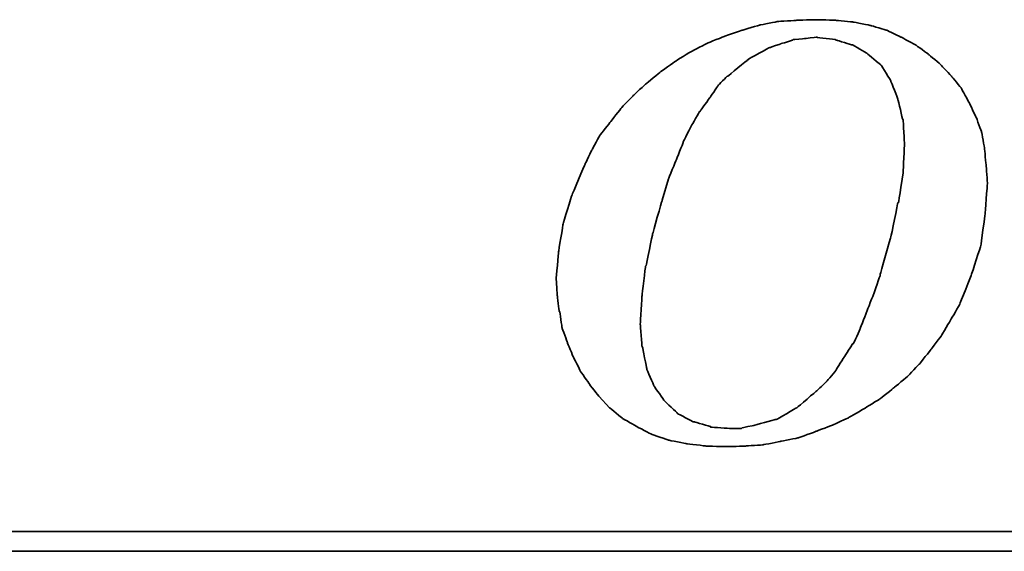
# Model space of a CAD drawing. Header units: millimetres. Extents: x 276 to 566, y 302 to 406.
# Tile 34 of 51: x 499.33 to 503.56, y 333.03 to 335.31. Entities that reach past the tile are written whole.
import ezdxf

# ---------------------------------------------------------------- set-up
doc = ezdxf.new("R2010")
doc.units = ezdxf.units.MM
doc.layers.add('DIM', color=4, linetype='Continuous')
doc.layers.add('layer 1', color=7, linetype='Continuous')

# ---------------------------------------------------------------- blocks, each defined once
blk = doc.blocks.new('TBI MOTION logo(完整正式版)')
at = {"layer": 'layer 1', "color": 22, "lineweight": 35}
for points, knots in [([(-11.34375, -6.98375), (-11.34375, -6.98375), (-10.91375, -7.43875), (-10.91375, -7.43875), (-10.91375, -7.43875), (-10.91375, -7.43875), (-10.38625, -7.87125), (-10.38625, -7.87125), (-10.38625, -7.87125), (-10.38625, -7.87125), (-9.81125, -8.20375), (-9.81125, -8.20375), (-9.81125, -8.20375), (-9.81125, -8.20375), (-9.21125, -8.51875), (-9.21125, -8.51875), (-9.21125, -8.51875), (-9.21125, -8.51875), (-8.51625, -8.75875), (-8.51625, -8.75875), (-8.51625, -8.75875), (-8.51625, -8.75875), (-7.77125, -8.90375), (-7.77125, -8.90375), (-7.77125, -8.90375), (-7.77125, -8.90375), (-6.97875, -8.99875), (-6.97875, -8.99875), (-6.97875, -8.99875), (-6.97875, -8.99875), (-6.14125, -9.02375), (-6.14125, -9.02375), (-6.14125, -9.02375), (-6.14125, -9.02375), (-5.37125, -8.99875), (-5.37125, -8.99875), (-5.37125, -8.99875), (-5.37125, -8.99875), (-4.65375, -8.94875), (-4.65375, -8.94875), (-4.65375, -8.94875), (-4.65375, -8.94875), (-3.93375, -8.80625), (-3.93375, -8.80625), (-3.93375, -8.80625), (-3.93375, -8.80625), (-3.21375, -8.66375), (-3.21375, -8.66375), (-3.21375, -8.66375), (-3.21375, -8.66375), (-2.49375, -8.39875), (-2.49375, -8.39875), (-2.49375, -8.39875), (-2.49375, -8.39875), (-1.79875, -8.13375), (-1.79875, -8.13375), (-1.79875, -8.13375), (-1.79875, -8.13375), (-1.17375, -7.84375), (-1.17375, -7.84375), (-1.17375, -7.84375), (-1.17375, -7.84375), (-0.52375, -7.46375), (-0.52375, -7.46375), (-0.52375, -7.46375), (-0.52375, -7.46375), (0.10124, -7.07875), (0.10124, -7.07875), (0.10124, -7.07875), (0.10124, -7.07875), (0.67625, -6.62375), (0.67625, -6.62375), (0.67625, -6.62375), (0.67625, -6.62375), (1.24874, -6.14375), (1.24874, -6.14375), (1.24874, -6.14375), (1.24874, -6.14375), (1.72874, -5.64125), (1.72874, -5.64125), (1.72874, -5.64125), (1.72874, -5.64125), (2.18624, -5.06375), (2.18624, -5.06375), (2.18624, -5.06375), (2.18624, -5.06375), (2.61625, -4.48874), (2.61625, -4.48874), (2.61625, -4.48874), (2.61625, -4.48874), (3.00125, -3.83874), (3.00125, -3.83874), (3.00125, -3.83874), (3.00125, -3.83874), (3.36124, -3.21374), (3.36124, -3.21374), (3.36124, -3.21374), (3.36124, -3.21374), (3.84374, -1.99125), (3.84374, -1.99125), (3.84374, -1.99125), (3.84374, -1.99125), (4.22625, -0.81875), (4.22625, -0.81875), (4.22625, -0.81875), (4.22625, -0.81875), (4.39125, 0.45624), (4.39125, 0.45624), (4.39125, 0.45624), (4.39125, 0.45624), (4.48874, 1.70124), (4.48874, 1.70124), (4.48874, 1.70124), (4.48874, 1.70124), (4.43874, 2.44625), (4.43874, 2.44625), (4.43874, 2.44625), (4.43874, 2.44625), (4.36874, 3.14125), (4.36874, 3.14125), (4.36874, 3.14125), (4.36874, 3.14125), (4.25125, 3.81125), (4.25125, 3.81125), (4.25125, 3.81125), (4.25125, 3.81125), (4.03124, 4.41125), (4.03124, 4.41125), (4.03124, 4.41125), (4.03124, 4.41125), (3.74374, 5.01125), (3.74374, 5.01125), (3.74374, 5.01125), (3.74374, 5.01125), (3.43124, 5.58875), (3.43124, 5.58875), (3.43124, 5.58875), (3.43124, 5.58875), (3.02625, 6.09125), (3.02625, 6.09125), (3.02625, 6.09125), (3.02625, 6.09125), (2.59374, 6.54875), (2.59374, 6.54875), (2.59374, 6.54875), (2.59374, 6.54875), (2.09124, 6.98125), (2.09124, 6.98125), (2.09124, 6.98125), (2.09124, 6.98125), (1.56124, 7.36625), (1.56124, 7.36625), (1.56124, 7.36625), (1.56124, 7.36625), (0.98624, 7.67625), (0.98624, 7.67625), (0.98624, 7.67625), (0.98624, 7.67625), (0.38624, 7.96375), (0.38624, 7.96375), (0.38624, 7.96375), (0.38624, 7.96375), (-0.25875, 8.15625), (-0.25875, 8.15625), (-0.25875, 8.15625), (-0.25875, 8.15625), (-0.98125, 8.30125), (-0.98125, 8.30125), (-0.98125, 8.30125), (-0.98125, 8.30125), (-1.70124, 8.37125), (-1.70124, 8.37125), (-1.70124, 8.37125), (-1.70124, 8.37125), (-2.49375, 8.39624), (-2.49375, 8.39624), (-2.49375, 8.39624), (-2.49375, 8.39624), (-3.28625, 8.37125), (-3.28625, 8.37125), (-3.28625, 8.37125), (-3.28625, 8.37125), (-4.05125, 8.32125), (-4.05125, 8.32125), (-4.05125, 8.32125), (-4.05125, 8.32125), (-4.77375, 8.18125), (-4.77375, 8.18125), (-4.77375, 8.18125), (-4.77375, 8.18125), (-5.51625, 7.96375), (-5.51625, 7.96375), (-5.51625, 7.96375), (-5.51625, 7.96375), (-6.21125, 7.72625), (-6.21125, 7.72625), (-6.21125, 7.72625), (-6.21125, 7.72625), (-6.92875, 7.43625), (-6.92875, 7.43625), (-6.92875, 7.43625), (-6.92875, 7.43625), (-7.57875, 7.10125), (-7.57875, 7.10125), (-7.57875, 7.10125), (-7.57875, 7.10125), (-8.24875, 6.69125), (-8.24875, 6.69125), (-8.24875, 6.69125), (-8.24875, 6.69125), (-8.84875, 6.26125), (-8.84875, 6.26125), (-8.84875, 6.26125), (-8.84875, 6.26125), (-9.42625, 5.78125), (-9.42625, 5.78125), (-9.42625, 5.78125), (-9.42625, 5.78125), (-9.95375, 5.30125), (-9.95375, 5.30125), (-9.95375, 5.30125), (-9.95375, 5.30125), (-10.43375, 4.79624), (-10.43375, 4.79624), (-10.43375, 4.79624), (-10.43375, 4.79624), (-10.88875, 4.22125), (-10.88875, 4.22125), (-10.88875, 4.22125), (-10.88875, 4.22125), (-11.29875, 3.69375), (-11.29875, 3.69375), (-11.29875, 3.69375), (-11.29875, 3.69375), (-11.63375, 3.09125), (-11.63375, 3.09125), (-11.63375, 3.09125), (-11.63375, 3.09125), (-11.91875, 2.49625), (-11.91875, 2.49625), (-11.91875, 2.49625), (-11.91875, 2.49625), (-12.44875, 1.24625), (-12.44875, 1.24625), (-12.44875, 1.24625), (-12.44875, 1.24625), (-12.80875, 0.06874), (-12.80875, 0.06874), (-12.80875, 0.06874), (-12.80875, 0.06874), (-12.99875, -1.07875), (-12.99875, -1.07875), (-12.99875, -1.07875), (-12.99875, -1.07875), (-13.09375, -2.18375), (-13.09375, -2.18375), (-13.09375, -2.18375), (-13.09375, -2.18375), (-13.04875, -2.85375), (-13.04875, -2.85375), (-13.04875, -2.85375), (-13.04875, -2.85375), (-12.97375, -3.50375), (-12.97375, -3.50375), (-12.97375, -3.50375), (-12.97375, -3.50375), (-12.95375, -3.50375), (-12.95375, -3.50375), (-12.95375, -3.50375), (-12.95375, -3.50375), (-12.85375, -4.17375), (-12.85375, -4.17375), (-12.85375, -4.17375), (-12.85375, -4.17375), (-12.63875, -4.77624), (-12.63875, -4.77624), (-12.63875, -4.77624), (-12.63875, -4.77624), (-12.39875, -5.35125), (-12.39875, -5.35125), (-12.39875, -5.35125), (-12.39875, -5.35125), (-12.11375, -5.92875), (-12.11375, -5.92875), (-12.11375, -5.92875), (-12.11375, -5.92875), (-11.75375, -6.45375), (-11.75375, -6.45375), (-11.75375, -6.45375), (-11.75375, -6.45375), (-11.34375, -6.98375), (-11.34375, -6.98375)], [0, 0, 0, 0, 0.01369863, 0.01369863, 0.01369863, 0.01369864, 0.02739726, 0.02739726, 0.02739726, 0.02739727, 0.04109589, 0.04109589, 0.04109589, 0.0410959, 0.05479452, 0.05479452, 0.05479452, 0.05479453, 0.06849315, 0.06849315, 0.06849315, 0.06849316, 0.08219178, 0.08219178, 0.08219178, 0.08219179, 0.09589041, 0.09589041, 0.09589041, 0.09589042, 0.10958904, 0.10958904, 0.10958904, 0.10958905, 0.12328767, 0.12328767, 0.12328767, 0.12328768, 0.1369863, 0.1369863, 0.1369863, 0.13698631, 0.15068493, 0.15068493, 0.15068493, 0.15068494, 0.16438356, 0.16438356, 0.16438356, 0.16438357, 0.17808219, 0.17808219, 0.17808219, 0.1780822, 0.19178082, 0.19178082, 0.19178082, 0.19178083, 0.20547945, 0.20547945, 0.20547945, 0.20547946, 0.21917808, 0.21917808, 0.21917808, 0.21917809, 0.23287671, 0.23287671, 0.23287671, 0.23287672, 0.24657534, 0.24657534, 0.24657534, 0.24657535, 0.26027397, 0.26027397, 0.26027397, 0.26027398, 0.2739726, 0.2739726, 0.2739726, 0.27397261, 0.28767123, 0.28767123, 0.28767123, 0.28767124, 0.30136986, 0.30136986, 0.30136986, 0.30136987, 0.31506849, 0.31506849, 0.31506849, 0.3150685, 0.32876712, 0.32876712, 0.32876712, 0.32876713, 0.34246575, 0.34246575, 0.34246575, 0.34246576, 0.35616438, 0.35616438, 0.35616438, 0.35616439, 0.36986301, 0.36986301, 0.36986301, 0.36986302, 0.38356164, 0.38356164, 0.38356164, 0.38356165, 0.39726027, 0.39726027, 0.39726027, 0.39726028, 0.4109589, 0.4109589, 0.4109589, 0.41095891, 0.42465753, 0.42465753, 0.42465753, 0.42465754, 0.43835616, 0.43835616, 0.43835616, 0.43835617, 0.45205479, 0.45205479, 0.45205479, 0.4520548, 0.46575342, 0.46575342, 0.46575342, 0.46575343, 0.47945205, 0.47945205, 0.47945205, 0.47945206, 0.49315068, 0.49315068, 0.49315068, 0.49315069, 0.50684932, 0.50684932, 0.50684932, 0.50684933, 0.52054795, 0.52054795, 0.52054795, 0.52054796, 0.53424658, 0.53424658, 0.53424658, 0.53424659, 0.54794521, 0.54794521, 0.54794521, 0.54794522, 0.56164384, 0.56164384, 0.56164384, 0.56164385, 0.57534247, 0.57534247, 0.57534247, 0.57534248, 0.5890411, 0.5890411, 0.5890411, 0.58904111, 0.60273973, 0.60273973, 0.60273973, 0.60273974, 0.61643836, 0.61643836, 0.61643836, 0.61643837, 0.63013699, 0.63013699, 0.63013699, 0.630137, 0.64383562, 0.64383562, 0.64383562, 0.64383563, 0.65753425, 0.65753425, 0.65753425, 0.65753426, 0.67123288, 0.67123288, 0.67123288, 0.67123289, 0.68493151, 0.68493151, 0.68493151, 0.68493152, 0.69863014, 0.69863014, 0.69863014, 0.69863015, 0.71232877, 0.71232877, 0.71232877, 0.71232878, 0.7260274, 0.7260274, 0.7260274, 0.72602741, 0.73972603, 0.73972603, 0.73972603, 0.73972604, 0.75342466, 0.75342466, 0.75342466, 0.75342467, 0.76712329, 0.76712329, 0.76712329, 0.7671233, 0.78082192, 0.78082192, 0.78082192, 0.78082193, 0.79452055, 0.79452055, 0.79452055, 0.79452056, 0.80821918, 0.80821918, 0.80821918, 0.80821919, 0.82191781, 0.82191781, 0.82191781, 0.82191782, 0.83561644, 0.83561644, 0.83561644, 0.83561645, 0.84931507, 0.84931507, 0.84931507, 0.84931508, 0.8630137, 0.8630137, 0.8630137, 0.86301371, 0.87671233, 0.87671233, 0.87671233, 0.87671234, 0.89041096, 0.89041096, 0.89041096, 0.89041097, 0.90410959, 0.90410959, 0.90410959, 0.9041096, 0.91780822, 0.91780822, 0.91780822, 0.91780823, 0.93150685, 0.93150685, 0.93150685, 0.93150686, 0.94520548, 0.94520548, 0.94520548, 0.94520549, 0.95890411, 0.95890411, 0.95890411, 0.95890412, 0.97260274, 0.97260274, 0.97260274, 0.97260275, 0.98630137, 0.98630137, 0.98630137, 0.98630138, 1, 1, 1, 1]), ([(-8.77875, 1.03124), (-8.77875, 1.03124), (-8.51625, 1.89625), (-8.51625, 1.89625), (-8.51625, 1.89625), (-8.51625, 1.89625), (-8.20375, 2.66375), (-8.20375, 2.66375), (-8.20375, 2.66375), (-8.20375, 2.66375), (-7.91625, 3.38125), (-7.91625, 3.38125), (-7.91625, 3.38125), (-7.91625, 3.38125), (-7.91625, 3.40624), (-7.91625, 3.40624), (-7.91625, 3.40624), (-7.91625, 3.40624), (-7.57875, 4.07624), (-7.57875, 4.07624), (-7.57875, 4.07624), (-7.57875, 4.07624), (-7.24375, 4.65125), (-7.24375, 4.65125), (-7.24375, 4.65125), (-7.24375, 4.65125), (-7.21875, 4.65125), (-7.21875, 4.65125), (-7.21875, 4.65125), (-7.21875, 4.65125), (-7.21875, 4.67624), (-7.21875, 4.67624), (-7.21875, 4.67624), (-7.21875, 4.67624), (-6.83625, 5.20375), (-6.83625, 5.20375), (-6.83625, 5.20375), (-6.83625, 5.20375), (-6.49875, 5.68625), (-6.49875, 5.68625), (-6.49875, 5.68625), (-6.49875, 5.68625), (-6.49875, 5.70625), (-6.49875, 5.70625), (-6.49875, 5.70625), (-6.49875, 5.70625), (-6.11625, 6.09125), (-6.11625, 6.09125), (-6.11625, 6.09125), (-6.11625, 6.09125), (-6.09125, 6.09125), (-6.09125, 6.09125), (-6.09125, 6.09125), (-6.09125, 6.09125), (-5.27375, 6.76625), (-5.27375, 6.76625), (-5.27375, 6.76625), (-5.27375, 6.76625), (-5.24875, 6.76625), (-5.24875, 6.76625), (-5.24875, 6.76625), (-5.24875, 6.76625), (-5.24875, 6.78625), (-5.24875, 6.78625), (-5.24875, 6.78625), (-5.24875, 6.78625), (-4.38875, 7.26624), (-4.38875, 7.26624), (-4.38875, 7.26624), (-4.38875, 7.26624), (-4.36125, 7.26624), (-4.36125, 7.26624), (-4.36125, 7.26624), (-4.36125, 7.26624), (-3.93375, 7.41125), (-3.93375, 7.41125), (-3.93375, 7.41125), (-3.93375, 7.41125), (-3.47375, 7.55625), (-3.47375, 7.55625), (-3.47375, 7.55625), (-3.47375, 7.55625), (-3.45375, 7.55625), (-3.45375, 7.55625), (-3.45375, 7.55625), (-3.45375, 7.55625), (-3.42875, 7.58124), (-3.42875, 7.58124), (-3.42875, 7.58124), (-3.42875, 7.58124), (-2.97375, 7.62625), (-2.97375, 7.62625), (-2.97375, 7.62625), (-2.97375, 7.62625), (-2.49375, 7.67625), (-2.49375, 7.67625), (-2.49375, 7.67625), (-2.49375, 7.67625), (-2.46875, 7.67625), (-2.46875, 7.67625), (-2.46875, 7.67625), (-2.46875, 7.67625), (-1.70124, 7.58124), (-1.70124, 7.58124), (-1.70124, 7.58124), (-1.70124, 7.58124), (-1.67875, 7.55625), (-1.67875, 7.55625), (-1.67875, 7.55625), (-1.67875, 7.55625), (-1.65375, 7.55625), (-1.65375, 7.55625), (-1.65375, 7.55625), (-1.65375, 7.55625), (-1.03125, 7.36625), (-1.03125, 7.36625), (-1.03125, 7.36625), (-1.03125, 7.36625), (-1.00625, 7.36625), (-1.00625, 7.36625), (-1.00625, 7.36625), (-1.00625, 7.36625), (-0.43124, 7.02624), (-0.43124, 7.02624), (-0.43124, 7.02624), (-0.43124, 7.02624), (-0.40625, 7.00624), (-0.40625, 7.00624), (-0.40625, 7.00624), (-0.40625, 7.00624), (0.12124, 6.57124), (0.12124, 6.57124), (0.12124, 6.57124), (0.12124, 6.57124), (0.14624, 6.54875), (0.14624, 6.54875), (0.14624, 6.54875), (0.14624, 6.54875), (0.17124, 6.52375), (0.17124, 6.52375), (0.17124, 6.52375), (0.17124, 6.52375), (0.55625, 5.89875), (0.55625, 5.89875), (0.55625, 5.89875), (0.55625, 5.89875), (0.55625, 5.87625), (0.55625, 5.87625), (0.55625, 5.87625), (0.55625, 5.87625), (0.84124, 5.15625), (0.84124, 5.15625), (0.84124, 5.15625), (0.84124, 5.15625), (0.84124, 5.13125), (0.84124, 5.13125), (0.84124, 5.13125), (0.84124, 5.13125), (1.03624, 4.31875), (1.03624, 4.31875), (1.03624, 4.31875), (1.03624, 4.31875), (1.05624, 4.31875), (1.05624, 4.31875), (1.05624, 4.31875), (1.05624, 4.31875), (1.05624, 4.29125), (1.05624, 4.29125), (1.05624, 4.29125), (1.05624, 4.29125), (1.10625, 3.33125), (1.10625, 3.33125), (1.10625, 3.33125), (1.10625, 3.33125), (1.10625, 3.30875), (1.10625, 3.30875), (1.10625, 3.30875), (1.10625, 3.30875), (1.05624, 2.20624), (1.05624, 2.20624), (1.05624, 2.20624), (1.05624, 2.20624), (1.05624, 2.18124), (1.05624, 2.18124), (1.05624, 2.18124), (1.05624, 2.18124), (0.86624, 0.93624), (0.86624, 0.93624), (0.86624, 0.93624), (0.86624, 0.93624), (0.84124, 0.93624), (0.84124, 0.93624), (0.84124, 0.93624), (0.84124, 0.93624), (0.55625, -0.45874), (0.55625, -0.45874), (0.55625, -0.45874), (0.55625, -0.45874), (0.12124, -1.99125), (0.12124, -1.99125), (0.12124, -1.99125), (0.12124, -1.99125), (0.12124, -2.01874), (0.12124, -2.01874), (0.12124, -2.01874), (0.12124, -2.01874), (-0.13874, -2.78375), (-0.13874, -2.78375), (-0.13874, -2.78375), (-0.13874, -2.78375), (-0.43124, -3.50375), (-0.43124, -3.50375), (-0.43124, -3.50375), (-0.43124, -3.50375), (-0.69375, -4.19875), (-0.69375, -4.19875), (-0.69375, -4.19875), (-0.69375, -4.19875), (-0.69375, -4.22375), (-0.69375, -4.22375), (-0.69375, -4.22375), (-0.69375, -4.22375), (-0.98125, -4.82374), (-0.98125, -4.82374), (-0.98125, -4.82374), (-0.98125, -4.82374), (-1.00625, -4.82374), (-1.00625, -4.82374), (-1.00625, -4.82374), (-1.00625, -4.82374), (-1.33875, -5.35125), (-1.33875, -5.35125), (-1.33875, -5.35125), (-1.33875, -5.35125), (-1.67875, -5.87875), (-1.67875, -5.87875), (-1.67875, -5.87875), (-1.67875, -5.87875), (-1.67875, -5.90375), (-1.67875, -5.90375), (-1.67875, -5.90375), (-1.67875, -5.90375), (-2.05875, -6.35875), (-2.05875, -6.35875), (-2.05875, -6.35875), (-2.05875, -6.35875), (-2.08375, -6.38375), (-2.08375, -6.38375), (-2.08375, -6.38375), (-2.08375, -6.38375), (-2.46875, -6.74375), (-2.46875, -6.74375), (-2.46875, -6.74375), (-2.46875, -6.74375), (-3.25875, -7.41625), (-3.25875, -7.41625), (-3.25875, -7.41625), (-3.25875, -7.41625), (-3.28625, -7.43875), (-3.28625, -7.43875), (-3.28625, -7.43875), (-3.28625, -7.43875), (-4.12375, -7.91875), (-4.12375, -7.91875), (-4.12375, -7.91875), (-4.12375, -7.91875), (-4.14875, -7.91875), (-4.14875, -7.91875), (-4.14875, -7.91875), (-4.14875, -7.91875), (-4.17125, -7.91875), (-4.17125, -7.91875), (-4.17125, -7.91875), (-4.17125, -7.91875), (-5.03375, -8.15875), (-5.03375, -8.15875), (-5.03375, -8.15875), (-5.03375, -8.15875), (-5.51625, -8.25625), (-5.51625, -8.25625), (-5.51625, -8.25625), (-5.51625, -8.25625), (-5.54125, -8.27875), (-5.54125, -8.27875), (-5.54125, -8.27875), (-5.54125, -8.27875), (-5.56375, -8.27875), (-5.56375, -8.27875), (-5.56375, -8.27875), (-5.56375, -8.27875), (-5.99625, -8.27875), (-5.99625, -8.27875), (-5.99625, -8.27875), (-5.99625, -8.27875), (-6.76375, -8.23125), (-6.76375, -8.23125), (-6.76375, -8.23125), (-6.76375, -8.23125), (-6.78875, -8.23125), (-6.78875, -8.23125), (-6.78875, -8.23125), (-6.78875, -8.23125), (-6.78875, -8.20375), (-6.78875, -8.20375), (-6.78875, -8.20375), (-6.78875, -8.20375), (-7.45875, -8.01375), (-7.45875, -8.01375), (-7.45875, -8.01375), (-7.45875, -8.01375), (-7.48375, -8.01375), (-7.48375, -8.01375), (-7.48375, -8.01375), (-7.48375, -8.01375), (-7.50875, -8.01375), (-7.50875, -8.01375), (-7.50875, -8.01375), (-7.50875, -8.01375), (-8.13125, -7.67875), (-8.13125, -7.67875), (-8.13125, -7.67875), (-8.13125, -7.67875), (-8.15625, -7.65375), (-8.15625, -7.65375), (-8.15625, -7.65375), (-8.15625, -7.65375), (-8.65875, -7.17375), (-8.65875, -7.17375), (-8.65875, -7.17375), (-8.65875, -7.17375), (-8.68375, -7.14875), (-8.68375, -7.14875), (-8.68375, -7.14875), (-8.68375, -7.14875), (-9.08875, -6.57375), (-9.08875, -6.57375), (-9.08875, -6.57375), (-9.08875, -6.57375), (-9.11375, -6.54875), (-9.11375, -6.54875), (-9.11375, -6.54875), (-9.11375, -6.54875), (-9.11375, -6.52875), (-9.11375, -6.52875), (-9.11375, -6.52875), (-9.11375, -6.52875), (-9.40375, -5.85375), (-9.40375, -5.85375), (-9.40375, -5.85375), (-9.40375, -5.85375), (-9.40375, -5.82875), (-9.40375, -5.82875), (-9.40375, -5.82875), (-9.40375, -5.82875), (-9.56875, -4.96875), (-9.56875, -4.96875), (-9.56875, -4.96875), (-9.56875, -4.96875), (-9.59375, -4.94375), (-9.59375, -4.94375), (-9.59375, -4.94375), (-9.59375, -4.94375), (-9.66375, -4.03375), (-9.66375, -4.03375), (-9.66375, -4.03375), (-9.66375, -4.03375), (-9.66375, -4.00875), (-9.66375, -4.00875), (-9.66375, -4.00875), (-9.66375, -4.00875), (-9.59375, -2.85375), (-9.59375, -2.85375), (-9.59375, -2.85375), (-9.59375, -2.85375), (-9.45125, -1.65875), (-9.45125, -1.65875), (-9.45125, -1.65875), (-9.45125, -1.65875), (-9.42625, -1.63375), (-9.42625, -1.63375), (-9.42625, -1.63375), (-9.42625, -1.63375), (-9.16125, -0.33875), (-9.16125, -0.33875), (-9.16125, -0.33875), (-9.16125, -0.33875), (-8.77875, 1.00624), (-8.77875, 1.00624), (-8.77875, 1.00624), (-8.77875, 1.00624), (-8.77875, 1.03124), (-8.77875, 1.03124)], [0, 0, 0, 0, 0.01020408, 0.01020408, 0.01020408, 0.01020409, 0.02040816, 0.02040816, 0.02040816, 0.02040817, 0.03061224, 0.03061224, 0.03061224, 0.03061225, 0.04081633, 0.04081633, 0.04081633, 0.04081634, 0.05102041, 0.05102041, 0.05102041, 0.05102042, 0.06122449, 0.06122449, 0.06122449, 0.0612245, 0.07142857, 0.07142857, 0.07142857, 0.07142858, 0.08163265, 0.08163265, 0.08163265, 0.08163266, 0.09183673, 0.09183673, 0.09183673, 0.09183674, 0.10204082, 0.10204082, 0.10204082, 0.10204083, 0.1122449, 0.1122449, 0.1122449, 0.11224491, 0.12244898, 0.12244898, 0.12244898, 0.12244899, 0.13265306, 0.13265306, 0.13265306, 0.13265307, 0.14285714, 0.14285714, 0.14285714, 0.14285715, 0.15306122, 0.15306122, 0.15306122, 0.15306123, 0.16326531, 0.16326531, 0.16326531, 0.16326532, 0.17346939, 0.17346939, 0.17346939, 0.1734694, 0.18367347, 0.18367347, 0.18367347, 0.18367348, 0.19387755, 0.19387755, 0.19387755, 0.19387756, 0.20408163, 0.20408163, 0.20408163, 0.20408164, 0.21428571, 0.21428571, 0.21428571, 0.21428572, 0.2244898, 0.2244898, 0.2244898, 0.22448981, 0.23469388, 0.23469388, 0.23469388, 0.23469389, 0.24489796, 0.24489796, 0.24489796, 0.24489797, 0.25510204, 0.25510204, 0.25510204, 0.25510205, 0.26530612, 0.26530612, 0.26530612, 0.26530613, 0.2755102, 0.2755102, 0.2755102, 0.27551021, 0.28571429, 0.28571429, 0.28571429, 0.2857143, 0.29591837, 0.29591837, 0.29591837, 0.29591838, 0.30612245, 0.30612245, 0.30612245, 0.30612246, 0.31632653, 0.31632653, 0.31632653, 0.31632654, 0.32653061, 0.32653061, 0.32653061, 0.32653062, 0.33673469, 0.33673469, 0.33673469, 0.3367347, 0.34693878, 0.34693878, 0.34693878, 0.34693879, 0.35714286, 0.35714286, 0.35714286, 0.35714287, 0.36734694, 0.36734694, 0.36734694, 0.36734695, 0.37755102, 0.37755102, 0.37755102, 0.37755103, 0.3877551, 0.3877551, 0.3877551, 0.38775511, 0.39795918, 0.39795918, 0.39795918, 0.39795919, 0.40816327, 0.40816327, 0.40816327, 0.40816328, 0.41836735, 0.41836735, 0.41836735, 0.41836736, 0.42857143, 0.42857143, 0.42857143, 0.42857144, 0.43877551, 0.43877551, 0.43877551, 0.43877552, 0.44897959, 0.44897959, 0.44897959, 0.4489796, 0.45918367, 0.45918367, 0.45918367, 0.45918368, 0.46938776, 0.46938776, 0.46938776, 0.46938777, 0.47959184, 0.47959184, 0.47959184, 0.47959185, 0.48979592, 0.48979592, 0.48979592, 0.48979593, 0.5, 0.5, 0.5, 0.50000001, 0.51020408, 0.51020408, 0.51020408, 0.51020409, 0.52040816, 0.52040816, 0.52040816, 0.52040817, 0.53061224, 0.53061224, 0.53061224, 0.53061225, 0.54081633, 0.54081633, 0.54081633, 0.54081634, 0.55102041, 0.55102041, 0.55102041, 0.55102042, 0.56122449, 0.56122449, 0.56122449, 0.5612245, 0.57142857, 0.57142857, 0.57142857, 0.57142858, 0.58163265, 0.58163265, 0.58163265, 0.58163266, 0.59183673, 0.59183673, 0.59183673, 0.59183674, 0.60204082, 0.60204082, 0.60204082, 0.60204083, 0.6122449, 0.6122449, 0.6122449, 0.61224491, 0.62244898, 0.62244898, 0.62244898, 0.62244899, 0.63265306, 0.63265306, 0.63265306, 0.63265307, 0.64285714, 0.64285714, 0.64285714, 0.64285715, 0.65306122, 0.65306122, 0.65306122, 0.65306123, 0.66326531, 0.66326531, 0.66326531, 0.66326532, 0.67346939, 0.67346939, 0.67346939, 0.6734694, 0.68367347, 0.68367347, 0.68367347, 0.68367348, 0.69387755, 0.69387755, 0.69387755, 0.69387756, 0.70408163, 0.70408163, 0.70408163, 0.70408164, 0.71428571, 0.71428571, 0.71428571, 0.71428572, 0.7244898, 0.7244898, 0.7244898, 0.72448981, 0.73469388, 0.73469388, 0.73469388, 0.73469389, 0.74489796, 0.74489796, 0.74489796, 0.74489797, 0.75510204, 0.75510204, 0.75510204, 0.75510205, 0.76530612, 0.76530612, 0.76530612, 0.76530613, 0.7755102, 0.7755102, 0.7755102, 0.77551021, 0.78571429, 0.78571429, 0.78571429, 0.7857143, 0.79591837, 0.79591837, 0.79591837, 0.79591838, 0.80612245, 0.80612245, 0.80612245, 0.80612246, 0.81632653, 0.81632653, 0.81632653, 0.81632654, 0.82653061, 0.82653061, 0.82653061, 0.82653062, 0.83673469, 0.83673469, 0.83673469, 0.8367347, 0.84693878, 0.84693878, 0.84693878, 0.84693879, 0.85714286, 0.85714286, 0.85714286, 0.85714287, 0.86734694, 0.86734694, 0.86734694, 0.86734695, 0.87755102, 0.87755102, 0.87755102, 0.87755103, 0.8877551, 0.8877551, 0.8877551, 0.88775511, 0.89795918, 0.89795918, 0.89795918, 0.89795919, 0.90816327, 0.90816327, 0.90816327, 0.90816328, 0.91836735, 0.91836735, 0.91836735, 0.91836736, 0.92857143, 0.92857143, 0.92857143, 0.92857144, 0.93877551, 0.93877551, 0.93877551, 0.93877552, 0.94897959, 0.94897959, 0.94897959, 0.9489796, 0.95918367, 0.95918367, 0.95918367, 0.95918368, 0.96938776, 0.96938776, 0.96938776, 0.96938777, 0.97959184, 0.97959184, 0.97959184, 0.97959185, 0.98979592, 0.98979592, 0.98979592, 0.98979593, 1, 1, 1, 1]), ([(75.90875, -9.47875), (75.90875, -9.47875), (75.90875, -12.28625), (75.90875, -12.28625), (75.90875, -12.28625), (75.90875, -12.28625), (75.90875, -12.47875), (75.90875, -12.47875), (75.90875, -12.47875), (75.90875, -12.47875), (75.71625, -12.47875), (75.71625, -12.47875), (75.71625, -12.47875), (75.71625, -12.47875), (-88.32875, -12.47875), (-88.32875, -12.47875), (-88.32875, -12.47875), (-88.32875, -12.47875), (-88.32875, -13.29375), (-88.32875, -13.29375), (-88.32875, -13.29375), (-88.32875, -13.29375), (82.89125, -13.29375), (82.89125, -13.29375), (82.89125, -13.29375), (82.89125, -13.29375), (75.90875, -9.47875), (75.90875, -9.47875)], [0, 0, 0, 0, 0.14285714, 0.14285714, 0.14285714, 0.14285715, 0.28571429, 0.28571429, 0.28571429, 0.2857143, 0.42857143, 0.42857143, 0.42857143, 0.42857144, 0.57142857, 0.57142857, 0.57142857, 0.57142858, 0.71428571, 0.71428571, 0.71428571, 0.71428572, 0.85714286, 0.85714286, 0.85714286, 0.85714287, 1, 1, 1, 1])]:
    blk.add_open_spline(points, degree=3, knots=knots, dxfattribs=at)

msp = doc.modelspace()

# ---------------------------------------------------------------- block references
at = {"layer": 'DIM', "color": 7, "xscale": 0.1054262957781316, "yscale": 0.1054262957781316, "zscale": 0.1054262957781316}
msp.add_blockref('TBI MOTION logo(完整正式版)', (503.0142, 334.4291), dxfattribs=at)

doc.saveas('drawing.dxf')
